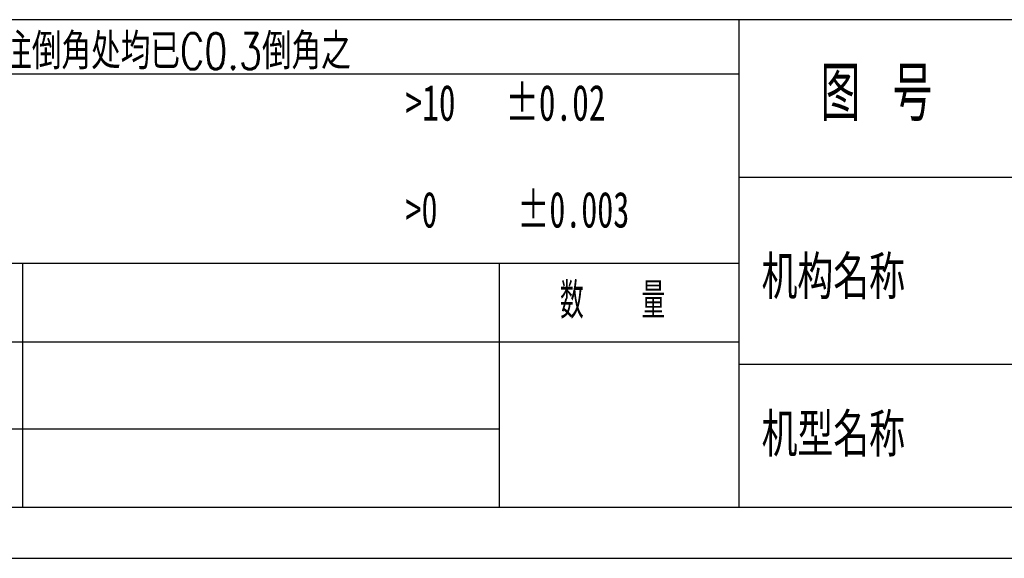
# Model space of a CAD drawing. Header units: millimetres. Extents: x 0 to 297, y 0 to 210.
# Tile 7 of 10: x 151 to 247, y 0 to 53. Entities that reach past the tile are written whole.
import ezdxf

# ---------------------------------------------------------------- set-up
doc = ezdxf.new("R2010")
doc.units = ezdxf.units.MM
doc.layers.add('图层0', color=7, linetype='Continuous', lineweight=25)
doc.styles.add('SLDTEXTSTYLE0', font='TXT', dxfattribs={"width": 0.666667, "bigfont": 'bigfont'})
doc.styles.add('SLDTEXTSTYLE1', font='TXT', dxfattribs={"width": 0.75, "bigfont": 'bigfont'})
doc.styles.add('SLDTEXTSTYLE3', font='TXT', dxfattribs={"width": 0.681818})
doc.styles.add('SLDTEXTSTYLE5', font='TXT', dxfattribs={"width": 0.653846})
doc.styles.add('SLDTEXTSTYLE6', font='TXT', dxfattribs={"width": 0.6, "bigfont": 'bigfont'})

msp = doc.modelspace()

# ---------------------------------------------------------------- linework, layer by layer
at = {"layer": '图层0'}
for p, q in [((292, 52.5), (5, 52.5)), ((221.353, 52.5), (221.353, 4.983)), ((47.757, 47.207), (221.353, 47.207)), ((221.353, 37.151), (292, 37.151)), ((221.353, 28.741), (5, 28.741)), ((151.548, 28.741), (151.548, 4.983)), ((198, 28.741), (198, 4.983)), ((221.353, 21.063), (47.757, 21.063)), ((221.353, 18.909), (292, 18.909)), ((47.757, 12.61), (198, 12.61)), ((5, 4.983), (292, 4.983)), ((0, 0), (297, 0))]:
    msp.add_line(p, q, dxfattribs=at)

# ---------------------------------------------------------------- texts
for s, insert, char_height, attachment_point, style in [('未注倒角处均已C0.3倒角之', (146.686, 51.174), 3.5, 1, 'SLDTEXTSTYLE1'), ('图 号', (234.762, 47.93), 5.2917, 2, 'SLDTEXTSTYLE0'), ('>10   ±0.02', (188.875, 46.153), 3.5, 1, 'SLDTEXTSTYLE3'), ('>0     ±0.003', (188.875, 35.738), 3.5, 1, 'SLDTEXTSTYLE5'), ('机构名称', (223.566, 29.496), 4.2333, 1, 'SLDTEXTSTYLE1'), ('数   量', (203.929, 26.87), 3.5, 1, 'SLDTEXTSTYLE6'), ('机型名称', (223.566, 14.142), 4.2333, 1, 'SLDTEXTSTYLE1')]:
    msp.add_mtext(s, dxfattribs=dict(at, insert=insert, char_height=char_height, attachment_point=attachment_point, style=style))

doc.saveas('drawing.dxf')
